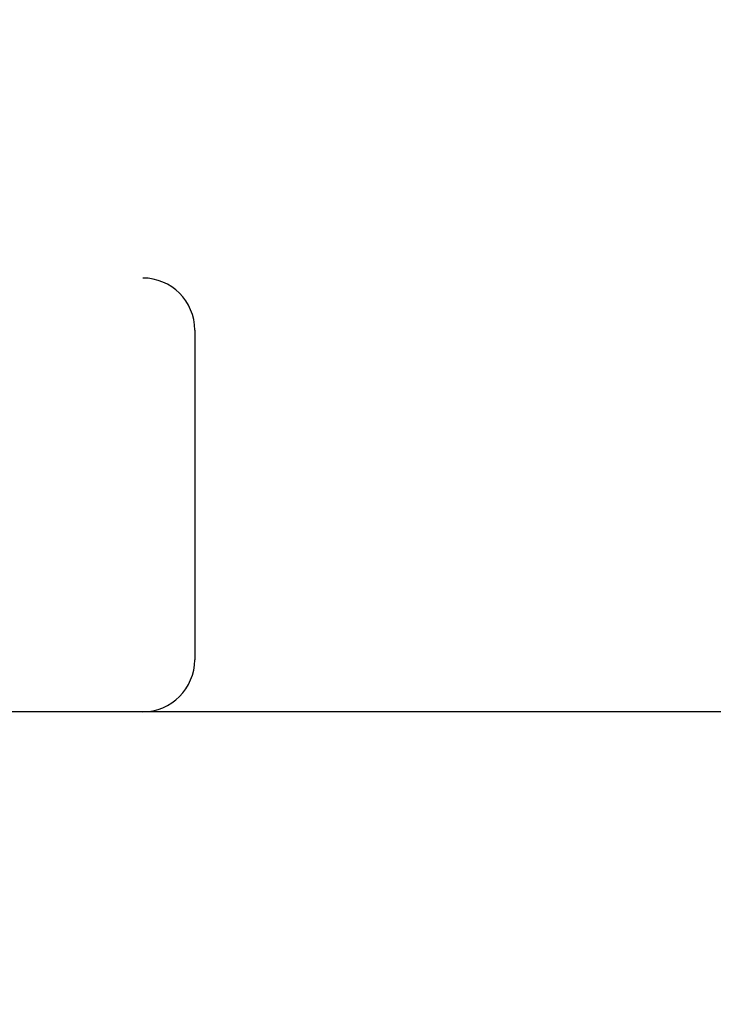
# Model space of a CAD drawing. Header units: inches. Extents: x 0 to 215, y 0 to 139.
# Tile 78 of 96: x 67.207 to 67.407, y 53.292 to 53.575. Entities that reach past the tile are written whole.
import ezdxf

# ---------------------------------------------------------------- set-up
doc = ezdxf.new("R2010")
doc.units = ezdxf.units.IN
doc.header["$LTSCALE"] = 11.804375
doc.header["$MEASUREMENT"] = 0
doc.linetypes.add('HIDDEN', pattern=[0.2, 0.1, -0.1])
doc.layers.add('DEFAULT_2', color=8, linetype='HIDDEN')

msp = doc.modelspace()

# ---------------------------------------------------------------- linework, layer by layer
at = {"layer": 'DEFAULT_2', "color": 8, "linetype": 'HIDDEN'}
for p, q in [((67.27316, 49.03367), (67.27316, 54.53417)), ((68.77066, 53.50084), (66.27568, 53.50084)), ((67.25754, 53.48584), (67.25754, 53.39084)), ((68.02316, 53.37584), (67.02316, 53.37584))]:
    msp.add_line(p, q, dxfattribs=at)
for centre, start, end in [((67.24254, 53.48584), 0, 90), ((67.24254, 53.39084), 270, 360)]:
    msp.add_arc(centre, 0.015, start, end, dxfattribs=at)

doc.saveas('drawing.dxf')
